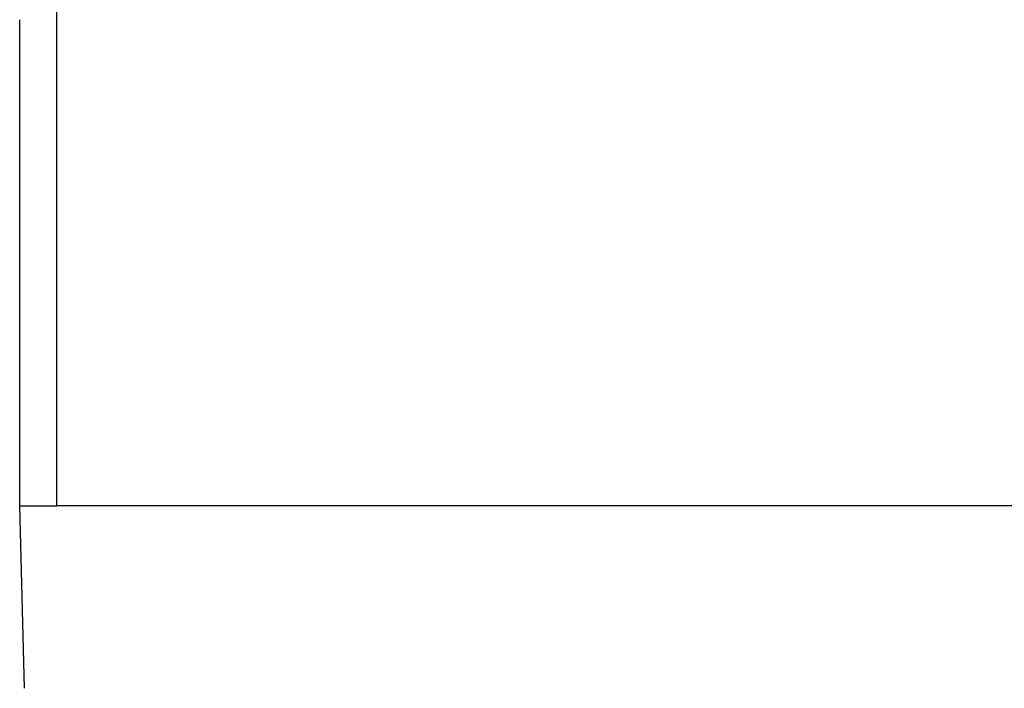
# Model space of a CAD drawing. Header units: millimetres. Extents: x -534 to -34, y 1269 to 1769.
# Tile 34 of 91: x -345 to -312, y 1550 to 1572. Entities that reach past the tile are written whole.
import ezdxf

# ---------------------------------------------------------------- set-up
doc = ezdxf.new("R2010")
doc.units = ezdxf.units.MM
doc.layers.add('ROXX_B.FLEX', color=7, linetype='Continuous', true_color=0x000000)

msp = doc.modelspace()

# ---------------------------------------------------------------- linework, layer by layer
at = {"layer": 'ROXX_B.FLEX', "color": 18, "lineweight": -3, "true_color": 0x000000}
for points in [[(-343.605, 1555.871), (-343.605, 1578.298)], [(-344.829, 1555.871), (-344.829, 1555.871), (-344.829, 1555.871), (-344.829, 1555.871), (-344.828, 1555.871), (-344.825, 1555.871), (-344.81, 1555.871), (-344.753, 1555.871), (-344.523, 1555.871), (-343.605, 1555.871)], [(-284.829, 1555.871), (-343.605, 1555.871)]]:
    msp.add_lwpolyline(points, dxfattribs=at)
at = {"layer": 'ROXX_B.FLEX', "color": 18, "true_color": 0x000000}
for points in [[(-344.829, 1555.871), (-344.829, 1571.872)], [(-344.829, 1555.871), (-344.829, 1571.872)], [(-344.672, 1549.858), (-344.829, 1555.871)], [(-344.672, 1549.858), (-344.829, 1555.871)]]:
    msp.add_lwpolyline(points, dxfattribs=at)

doc.saveas('drawing.dxf')
